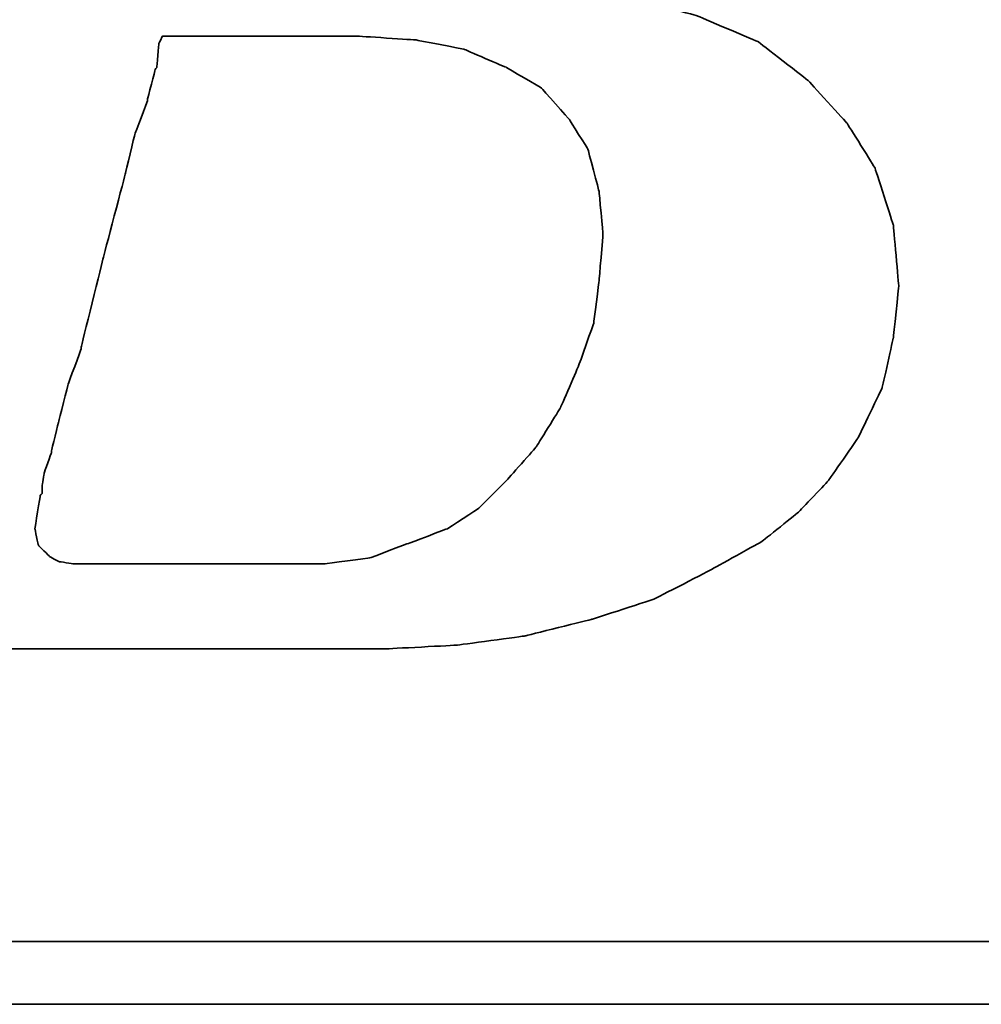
# Model space of a CAD drawing. Header units: millimetres. Extents: x 17 to 274, y -216 to -130.
# Tile 27 of 52: x 207.61 to 209.09, y -189.68 to -188.16. Entities that reach past the tile are written whole.
import ezdxf

# ---------------------------------------------------------------- set-up
doc = ezdxf.new("R2010")
doc.units = ezdxf.units.MM
doc.header["$LTSCALE"] = 0.15
doc.layers.add('DIM', color=4, linetype='CONTINUOUS')
doc.layers.add('layer 1', color=7, linetype='CONTINUOUS')

# ---------------------------------------------------------------- blocks, each defined once
blk = doc.blocks.new('TBI MOTION logo(完整正式版)')
at = {"layer": 'layer 1', "color": 22, "lineweight": 35}
for points, knots in [([(-64.65375, -6.86375), (-64.65375, -6.86375), (-64.84375, -7.29625), (-64.84375, -7.29625), (-64.84375, -7.29625), (-64.84375, -7.29625), (-64.86875, -7.34375), (-64.86875, -7.34375), (-64.86875, -7.34375), (-64.86875, -7.34375), (-64.86875, -7.36875), (-64.86875, -7.36875), (-64.86875, -7.36875), (-64.86875, -7.36875), (-65.15375, -7.65375), (-65.15375, -7.65375), (-65.15375, -7.65375), (-65.15375, -7.65375), (-65.17875, -7.65375), (-65.17875, -7.65375), (-65.17875, -7.65375), (-65.17875, -7.65375), (-65.20375, -7.67875), (-65.20375, -7.67875), (-65.20375, -7.67875), (-65.20375, -7.67875), (-65.58875, -7.87125), (-65.58875, -7.87125), (-65.58875, -7.87125), (-65.58875, -7.87125), (-65.63375, -7.87125), (-65.63375, -7.87125), (-65.63375, -7.87125), (-65.63375, -7.87125), (-65.65875, -7.89375), (-65.65875, -7.89375), (-65.65875, -7.89375), (-65.65875, -7.89375), (-66.09375, -7.94375), (-66.09375, -7.94375), (-66.09375, -7.94375), (-66.09375, -7.94375), (-66.11375, -7.94375), (-66.11375, -7.94375), (-66.11375, -7.94375), (-66.11375, -7.94375), (-66.16375, -7.94375), (-66.16375, -7.94375), (-66.16375, -7.94375), (-66.16375, -7.94375), (-66.30875, -7.94375), (-66.30875, -7.94375), (-66.30875, -7.94375), (-66.30875, -7.94375), (-66.69375, -7.94375), (-66.69375, -7.94375), (-66.69375, -7.94375), (-66.69375, -7.94375), (-67.07375, -7.94375), (-67.07375, -7.94375), (-67.07375, -7.94375), (-67.07375, -7.94375), (-67.12375, -7.94375), (-67.12375, -7.94375), (-67.12375, -7.94375), (-67.12375, -7.94375), (-67.12375, -7.96625), (-67.12375, -7.96625), (-67.12375, -7.96625), (-67.12375, -7.96625), (-67.14875, -7.99125), (-67.14875, -7.99125), (-67.14875, -7.99125), (-67.14875, -7.99125), (-67.24375, -8.34875), (-67.24375, -8.34875), (-67.24375, -8.34875), (-67.24375, -8.34875), (-67.31375, -8.68625), (-67.31375, -8.68625), (-67.31375, -8.68625), (-67.31375, -8.68625), (-67.26875, -8.68625), (-67.26875, -8.68625), (-67.26875, -8.68625), (-67.26875, -8.68625), (-67.07375, -8.68625), (-67.07375, -8.68625), (-67.07375, -8.68625), (-67.07375, -8.68625), (-66.54875, -8.68625), (-66.54875, -8.68625), (-66.54875, -8.68625), (-66.54875, -8.68625), (-65.82625, -8.68625), (-65.82625, -8.68625), (-65.82625, -8.68625), (-65.82625, -8.68625), (-65.01375, -8.68625), (-65.01375, -8.68625), (-65.01375, -8.68625), (-65.01375, -8.68625), (-64.05375, -8.68625), (-64.05375, -8.68625), (-64.05375, -8.68625), (-64.05375, -8.68625), (-62.08375, -8.68625), (-62.08375, -8.68625), (-62.08375, -8.68625), (-62.08375, -8.68625), (-60.06875, -8.68625), (-60.06875, -8.68625), (-60.06875, -8.68625), (-60.06875, -8.68625), (-59.10875, -8.68625), (-59.10875, -8.68625), (-59.10875, -8.68625), (-59.10875, -8.68625), (-58.29375, -8.68625), (-58.29375, -8.68625), (-58.29375, -8.68625), (-58.29375, -8.68625), (-57.57375, -8.68625), (-57.57375, -8.68625), (-57.57375, -8.68625), (-57.57375, -8.68625), (-57.04875, -8.68625), (-57.04875, -8.68625), (-57.04875, -8.68625), (-57.04875, -8.68625), (-56.85375, -8.68625), (-56.85375, -8.68625), (-56.85375, -8.68625), (-56.85375, -8.68625), (-56.70875, -8.68625), (-56.70875, -8.68625), (-56.70875, -8.68625), (-56.70875, -8.68625), (-56.61375, -8.68625), (-56.61375, -8.68625), (-56.61375, -8.68625), (-56.61375, -8.68625), (-56.56875, -8.68625), (-56.56875, -8.68625), (-56.56875, -8.68625), (-56.56875, -8.68625), (-55.65375, -8.63875), (-55.65375, -8.63875), (-55.65375, -8.63875), (-55.65375, -8.63875), (-54.76875, -8.51875), (-54.76875, -8.51875), (-54.76875, -8.51875), (-54.76875, -8.51875), (-53.90375, -8.30375), (-53.90375, -8.30375), (-53.90375, -8.30375), (-53.90375, -8.30375), (-53.08875, -8.03875), (-53.08875, -8.03875), (-53.08875, -8.03875), (-53.08875, -8.03875), (-52.34375, -7.65375), (-52.34375, -7.65375), (-52.34375, -7.65375), (-52.34375, -7.65375), (-51.69875, -7.29625), (-51.69875, -7.29625), (-51.69875, -7.29625), (-51.69875, -7.29625), (-51.21875, -6.91125), (-51.21875, -6.91125), (-51.21875, -6.91125), (-51.21875, -6.91125), (-50.83375, -6.50375), (-50.83375, -6.50375), (-50.83375, -6.50375), (-50.83375, -6.50375), (-50.44875, -5.94875), (-50.44875, -5.94875), (-50.44875, -5.94875), (-50.44875, -5.94875), (-50.13875, -5.30375), (-50.13875, -5.30375), (-50.13875, -5.30375), (-50.13875, -5.30375), (-49.99375, -4.65375), (-49.99375, -4.65375), (-49.99375, -4.65375), (-49.99375, -4.65375), (-49.92375, -3.98375), (-49.92375, -3.98375), (-49.92375, -3.98375), (-49.92375, -3.98375), (-49.99375, -3.19374), (-49.99375, -3.19374), (-49.99375, -3.19374), (-49.99375, -3.19374), (-50.23374, -2.44874), (-50.23374, -2.44874), (-50.23374, -2.44874), (-50.23374, -2.44874), (-50.59375, -1.87374), (-50.59375, -1.87374), (-50.59375, -1.87374), (-50.59375, -1.87374), (-51.09875, -1.31874), (-51.09875, -1.31874), (-51.09875, -1.31874), (-51.09875, -1.31874), (-51.74375, -0.81875), (-51.74375, -0.81875), (-51.74375, -0.81875), (-51.74375, -0.81875), (-52.53875, -0.48125), (-52.53875, -0.48125), (-52.53875, -0.48125), (-52.53875, -0.48125), (-53.47375, -0.21875), (-53.47375, -0.21875), (-53.47375, -0.21875), (-53.47375, -0.21875), (-54.52875, -0.04874), (-54.52875, -0.04874), (-54.52875, -0.04874), (-54.52875, -0.04874), (-55.65375, 0.12125), (-55.65375, 0.12125), (-55.65375, 0.12125), (-55.65375, 0.12125), (-54.50375, 0.28624), (-54.50375, 0.28624), (-54.50375, 0.28624), (-54.50375, 0.28624), (-53.83375, 0.38124), (-53.83375, 0.38124), (-53.83375, 0.38124), (-53.83375, 0.38124), (-53.18375, 0.50125), (-53.18375, 0.50125), (-53.18375, 0.50125), (-53.18375, 0.50125), (-52.55875, 0.66874), (-52.55875, 0.66874), (-52.55875, 0.66874), (-52.55875, 0.66874), (-52.03375, 0.86124), (-52.03375, 0.86124), (-52.03375, 0.86124), (-52.03375, 0.86124), (-51.50374, 1.03124), (-51.50374, 1.03124), (-51.50374, 1.03124), (-51.50374, 1.03124), (-51.09875, 1.27125), (-51.09875, 1.27125), (-51.09875, 1.27125), (-51.09875, 1.27125), (-50.71375, 1.48624), (-50.71375, 1.48624), (-50.71375, 1.48624), (-50.71375, 1.48624), (-50.37625, 1.77625), (-50.37625, 1.77625), (-50.37625, 1.77625), (-50.37625, 1.77625), (-49.82375, 2.37625), (-49.82375, 2.37625), (-49.82375, 2.37625), (-49.82375, 2.37625), (-49.41875, 2.99625), (-49.41875, 2.99625), (-49.41875, 2.99625), (-49.41875, 2.99625), (-49.22375, 3.76625), (-49.22375, 3.76625), (-49.22375, 3.76625), (-49.22375, 3.76625), (-49.15375, 4.50874), (-49.15375, 4.50874), (-49.15375, 4.50874), (-49.15375, 4.50874), (-49.20375, 5.25125), (-49.20375, 5.25125), (-49.20375, 5.25125), (-49.20375, 5.25125), (-49.41875, 5.92625), (-49.41875, 5.92625), (-49.41875, 5.92625), (-49.41875, 5.92625), (-49.77875, 6.47625), (-49.77875, 6.47625), (-49.77875, 6.47625), (-49.77875, 6.47625), (-50.33125, 7.02624), (-50.33125, 7.02624), (-50.33125, 7.02624), (-50.33125, 7.02624), (-51.00125, 7.43625), (-51.00125, 7.43625), (-51.00125, 7.43625), (-51.00125, 7.43625), (-51.79375, 7.72625), (-51.79375, 7.72625), (-51.79375, 7.72625), (-51.79375, 7.72625), (-52.72875, 7.89124), (-52.72875, 7.89124), (-52.72875, 7.89124), (-52.72875, 7.89124), (-53.83375, 7.98625), (-53.83375, 7.98625), (-53.83375, 7.98625), (-53.83375, 7.98625), (-53.92875, 7.98625), (-53.92875, 7.98625), (-53.92875, 7.98625), (-53.92875, 7.98625), (-54.26375, 7.98625), (-54.26375, 7.98625), (-54.26375, 7.98625), (-54.26375, 7.98625), (-54.74375, 7.98625), (-54.74375, 7.98625), (-54.74375, 7.98625), (-54.74375, 7.98625), (-55.36875, 7.98625), (-55.36875, 7.98625), (-55.36875, 7.98625), (-55.36875, 7.98625), (-56.13375, 7.98625), (-56.13375, 7.98625), (-56.13375, 7.98625), (-56.13375, 7.98625), (-56.94875, 7.98625), (-56.94875, 7.98625), (-56.94875, 7.98625), (-56.94875, 7.98625), (-58.77625, 7.98625), (-58.77625, 7.98625), (-58.77625, 7.98625), (-58.77625, 7.98625), (-60.59875, 7.98625), (-60.59875, 7.98625), (-60.59875, 7.98625), (-60.59875, 7.98625), (-61.41375, 7.98625), (-61.41375, 7.98625), (-61.41375, 7.98625), (-61.41375, 7.98625), (-62.17875, 7.98625), (-62.17875, 7.98625), (-62.17875, 7.98625), (-62.17875, 7.98625), (-62.80375, 7.98625), (-62.80375, 7.98625), (-62.80375, 7.98625), (-62.80375, 7.98625), (-63.30625, 7.98625), (-63.30625, 7.98625), (-63.30625, 7.98625), (-63.30625, 7.98625), (-63.57375, 7.98625), (-63.57375, 7.98625), (-63.57375, 7.98625), (-63.57375, 7.98625), (-63.57375, 7.96375), (-63.57375, 7.96375), (-63.57375, 7.96375), (-63.57375, 7.96375), (-63.59875, 7.94125), (-63.59875, 7.94125), (-63.59875, 7.94125), (-63.59875, 7.94125), (-63.69375, 7.55625), (-63.69375, 7.55625), (-63.69375, 7.55625), (-63.69375, 7.55625), (-63.76375, 7.24624), (-63.76375, 7.24624), (-63.76375, 7.24624), (-63.76375, 7.24624), (-63.23875, 7.24624), (-63.23875, 7.24624), (-63.23875, 7.24624), (-63.23875, 7.24624), (-62.75875, 7.24624), (-62.75875, 7.24624), (-62.75875, 7.24624), (-62.75875, 7.24624), (-62.61125, 7.24624), (-62.61125, 7.24624), (-62.61125, 7.24624), (-62.61125, 7.24624), (-62.56625, 7.24624), (-62.56625, 7.24624), (-62.56625, 7.24624), (-62.56625, 7.24624), (-62.22875, 7.24624), (-62.22875, 7.24624), (-62.22875, 7.24624), (-62.22875, 7.24624), (-62.20375, 7.24624), (-62.20375, 7.24624), (-62.20375, 7.24624), (-62.20375, 7.24624), (-62.17875, 7.21875), (-62.17875, 7.21875), (-62.17875, 7.21875), (-62.17875, 7.21875), (-61.96375, 7.17125), (-61.96375, 7.17125), (-61.96375, 7.17125), (-61.96375, 7.17125), (-61.72375, 7.12624), (-61.72375, 7.12624), (-61.72375, 7.12624), (-61.72375, 7.12624), (-61.70375, 7.12624), (-61.70375, 7.12624), (-61.70375, 7.12624), (-61.70375, 7.12624), (-61.55875, 7.07624), (-61.55875, 7.07624), (-61.55875, 7.07624), (-61.55875, 7.07624), (-61.50875, 7.07624), (-61.50875, 7.07624), (-61.50875, 7.07624), (-61.50875, 7.07624), (-61.48375, 7.02624), (-61.48375, 7.02624), (-61.48375, 7.02624), (-61.48375, 7.02624), (-61.31875, 6.83375), (-61.31875, 6.83375), (-61.31875, 6.83375), (-61.31875, 6.83375), (-61.29375, 6.81125), (-61.29375, 6.81125), (-61.29375, 6.81125), (-61.29375, 6.81125), (-61.29375, 6.78625), (-61.29375, 6.78625), (-61.29375, 6.78625), (-61.29375, 6.78625), (-61.19875, 6.50124), (-61.19875, 6.50124), (-61.19875, 6.50124), (-61.19875, 6.50124), (-61.17375, 6.45124), (-61.17375, 6.45124), (-61.17375, 6.45124), (-61.17375, 6.45124), (-61.19875, 6.40625), (-61.19875, 6.40625), (-61.19875, 6.40625), (-61.19875, 6.40625), (-61.26875, 5.99624), (-61.26875, 5.99624), (-61.26875, 5.99624), (-61.26875, 5.99624), (-61.26875, 5.85125), (-61.26875, 5.85125), (-61.26875, 5.85125), (-61.26875, 5.85125), (-61.26875, 5.82625), (-61.26875, 5.82625), (-61.26875, 5.82625), (-61.26875, 5.82625), (-61.29375, 5.80625), (-61.29375, 5.80625), (-61.29375, 5.80625), (-61.29375, 5.80625), (-61.34125, 5.66125), (-61.34125, 5.66125), (-61.34125, 5.66125), (-61.34125, 5.66125), (-61.41375, 5.44625), (-61.41375, 5.44625), (-61.41375, 5.44625), (-61.41375, 5.44625), (-61.48375, 5.15625), (-61.48375, 5.15625), (-61.48375, 5.15625), (-61.48375, 5.15625), (-61.58375, 4.82124), (-61.58375, 4.82124), (-61.58375, 4.82124), (-61.58375, 4.82124), (-61.79875, 4.00375), (-61.79875, 4.00375), (-61.79875, 4.00375), (-61.79875, 4.00375), (-62.05875, 2.99625), (-62.05875, 2.99625), (-62.05875, 2.99625), (-62.05875, 2.99625), (-62.34875, 1.91625), (-62.34875, 1.91625), (-62.34875, 1.91625), (-62.34875, 1.91625), (-62.97375, -0.41124), (-62.97375, -0.41124), (-62.97375, -0.41124), (-62.97375, -0.41124), (-63.59875, -2.75875), (-63.59875, -2.75875), (-63.59875, -2.75875), (-63.59875, -2.75875), (-63.88375, -3.86374), (-63.88375, -3.86374), (-63.88375, -3.86374), (-63.88375, -3.86374), (-64.14875, -4.82374), (-64.14875, -4.82374), (-64.14875, -4.82374), (-64.14875, -4.82374), (-64.36375, -5.64125), (-64.36375, -5.64125), (-64.36375, -5.64125), (-64.36375, -5.64125), (-64.43625, -5.97625), (-64.43625, -5.97625), (-64.43625, -5.97625), (-64.43625, -5.97625), (-64.50875, -6.28625), (-64.50875, -6.28625), (-64.50875, -6.28625), (-64.50875, -6.28625), (-64.50875, -6.30875), (-64.50875, -6.30875), (-64.50875, -6.30875), (-64.50875, -6.30875), (-64.57875, -6.50375), (-64.57875, -6.50375), (-64.57875, -6.50375), (-64.57875, -6.50375), (-64.62875, -6.69625), (-64.62875, -6.69625), (-64.62875, -6.69625), (-64.62875, -6.69625), (-64.62875, -6.76875), (-64.62875, -6.76875), (-64.62875, -6.76875), (-64.62875, -6.76875), (-64.62875, -6.81375), (-64.62875, -6.81375), (-64.62875, -6.81375), (-64.62875, -6.81375), (-64.62875, -6.83875), (-64.62875, -6.83875), (-64.62875, -6.83875), (-64.62875, -6.83875), (-64.65375, -6.86375), (-64.65375, -6.86375)], [0, 0, 0, 0, 0.00719424, 0.00719424, 0.00719424, 0.00719425, 0.01438849, 0.01438849, 0.01438849, 0.0143885, 0.02158273, 0.02158273, 0.02158273, 0.02158274, 0.02877698, 0.02877698, 0.02877698, 0.02877699, 0.03597122, 0.03597122, 0.03597122, 0.03597123, 0.04316547, 0.04316547, 0.04316547, 0.04316548, 0.05035971, 0.05035971, 0.05035971, 0.05035972, 0.05755396, 0.05755396, 0.05755396, 0.05755397, 0.0647482, 0.0647482, 0.0647482, 0.06474821, 0.07194245, 0.07194245, 0.07194245, 0.07194246, 0.07913669, 0.07913669, 0.07913669, 0.0791367, 0.08633094, 0.08633094, 0.08633094, 0.08633095, 0.09352518, 0.09352518, 0.09352518, 0.09352519, 0.10071942, 0.10071942, 0.10071942, 0.10071943, 0.10791367, 0.10791367, 0.10791367, 0.10791368, 0.11510791, 0.11510791, 0.11510791, 0.11510792, 0.12230216, 0.12230216, 0.12230216, 0.12230217, 0.1294964, 0.1294964, 0.1294964, 0.12949641, 0.13669065, 0.13669065, 0.13669065, 0.13669066, 0.14388489, 0.14388489, 0.14388489, 0.1438849, 0.15107914, 0.15107914, 0.15107914, 0.15107915, 0.15827338, 0.15827338, 0.15827338, 0.15827339, 0.16546763, 0.16546763, 0.16546763, 0.16546764, 0.17266187, 0.17266187, 0.17266187, 0.17266188, 0.17985612, 0.17985612, 0.17985612, 0.17985613, 0.18705036, 0.18705036, 0.18705036, 0.18705037, 0.1942446, 0.1942446, 0.1942446, 0.19424461, 0.20143885, 0.20143885, 0.20143885, 0.20143886, 0.20863309, 0.20863309, 0.20863309, 0.2086331, 0.21582734, 0.21582734, 0.21582734, 0.21582735, 0.22302158, 0.22302158, 0.22302158, 0.22302159, 0.23021583, 0.23021583, 0.23021583, 0.23021584, 0.23741007, 0.23741007, 0.23741007, 0.23741008, 0.24460432, 0.24460432, 0.24460432, 0.24460433, 0.25179856, 0.25179856, 0.25179856, 0.25179857, 0.25899281, 0.25899281, 0.25899281, 0.25899282, 0.26618705, 0.26618705, 0.26618705, 0.26618706, 0.27338129, 0.27338129, 0.27338129, 0.2733813, 0.28057554, 0.28057554, 0.28057554, 0.28057555, 0.28776978, 0.28776978, 0.28776978, 0.28776979, 0.29496403, 0.29496403, 0.29496403, 0.29496404, 0.30215827, 0.30215827, 0.30215827, 0.30215828, 0.30935252, 0.30935252, 0.30935252, 0.30935253, 0.31654676, 0.31654676, 0.31654676, 0.31654677, 0.32374101, 0.32374101, 0.32374101, 0.32374102, 0.33093525, 0.33093525, 0.33093525, 0.33093526, 0.3381295, 0.3381295, 0.3381295, 0.33812951, 0.34532374, 0.34532374, 0.34532374, 0.34532375, 0.35251799, 0.35251799, 0.35251799, 0.352518, 0.35971223, 0.35971223, 0.35971223, 0.35971224, 0.36690647, 0.36690647, 0.36690647, 0.36690648, 0.37410072, 0.37410072, 0.37410072, 0.37410073, 0.38129496, 0.38129496, 0.38129496, 0.38129497, 0.38848921, 0.38848921, 0.38848921, 0.38848922, 0.39568345, 0.39568345, 0.39568345, 0.39568346, 0.4028777, 0.4028777, 0.4028777, 0.40287771, 0.41007194, 0.41007194, 0.41007194, 0.41007195, 0.41726619, 0.41726619, 0.41726619, 0.4172662, 0.42446043, 0.42446043, 0.42446043, 0.42446044, 0.43165468, 0.43165468, 0.43165468, 0.43165469, 0.43884892, 0.43884892, 0.43884892, 0.43884893, 0.44604317, 0.44604317, 0.44604317, 0.44604318, 0.45323741, 0.45323741, 0.45323741, 0.45323742, 0.46043165, 0.46043165, 0.46043165, 0.46043166, 0.4676259, 0.4676259, 0.4676259, 0.46762591, 0.47482014, 0.47482014, 0.47482014, 0.47482015, 0.48201439, 0.48201439, 0.48201439, 0.4820144, 0.48920863, 0.48920863, 0.48920863, 0.48920864, 0.49640288, 0.49640288, 0.49640288, 0.49640289, 0.50359712, 0.50359712, 0.50359712, 0.50359713, 0.51079137, 0.51079137, 0.51079137, 0.51079138, 0.51798561, 0.51798561, 0.51798561, 0.51798562, 0.52517986, 0.52517986, 0.52517986, 0.52517987, 0.5323741, 0.5323741, 0.5323741, 0.53237411, 0.53956835, 0.53956835, 0.53956835, 0.53956836, 0.54676259, 0.54676259, 0.54676259, 0.5467626, 0.55395683, 0.55395683, 0.55395683, 0.55395684, 0.56115108, 0.56115108, 0.56115108, 0.56115109, 0.56834532, 0.56834532, 0.56834532, 0.56834533, 0.57553957, 0.57553957, 0.57553957, 0.57553958, 0.58273381, 0.58273381, 0.58273381, 0.58273382, 0.58992806, 0.58992806, 0.58992806, 0.58992807, 0.5971223, 0.5971223, 0.5971223, 0.59712231, 0.60431655, 0.60431655, 0.60431655, 0.60431656, 0.61151079, 0.61151079, 0.61151079, 0.6115108, 0.61870504, 0.61870504, 0.61870504, 0.61870505, 0.62589928, 0.62589928, 0.62589928, 0.62589929, 0.63309353, 0.63309353, 0.63309353, 0.63309354, 0.64028777, 0.64028777, 0.64028777, 0.64028778, 0.64748201, 0.64748201, 0.64748201, 0.64748202, 0.65467626, 0.65467626, 0.65467626, 0.65467627, 0.6618705, 0.6618705, 0.6618705, 0.66187051, 0.66906475, 0.66906475, 0.66906475, 0.66906476, 0.67625899, 0.67625899, 0.67625899, 0.676259, 0.68345324, 0.68345324, 0.68345324, 0.68345325, 0.69064748, 0.69064748, 0.69064748, 0.69064749, 0.69784173, 0.69784173, 0.69784173, 0.69784174, 0.70503597, 0.70503597, 0.70503597, 0.70503598, 0.71223022, 0.71223022, 0.71223022, 0.71223023, 0.71942446, 0.71942446, 0.71942446, 0.71942447, 0.72661871, 0.72661871, 0.72661871, 0.72661872, 0.73381295, 0.73381295, 0.73381295, 0.73381296, 0.74100719, 0.74100719, 0.74100719, 0.7410072, 0.74820144, 0.74820144, 0.74820144, 0.74820145, 0.75539568, 0.75539568, 0.75539568, 0.75539569, 0.76258993, 0.76258993, 0.76258993, 0.76258994, 0.76978417, 0.76978417, 0.76978417, 0.76978418, 0.77697842, 0.77697842, 0.77697842, 0.77697843, 0.78417266, 0.78417266, 0.78417266, 0.78417267, 0.79136691, 0.79136691, 0.79136691, 0.79136692, 0.79856115, 0.79856115, 0.79856115, 0.79856116, 0.8057554, 0.8057554, 0.8057554, 0.80575541, 0.81294964, 0.81294964, 0.81294964, 0.81294965, 0.82014388, 0.82014388, 0.82014388, 0.82014389, 0.82733813, 0.82733813, 0.82733813, 0.82733814, 0.83453237, 0.83453237, 0.83453237, 0.83453238, 0.84172662, 0.84172662, 0.84172662, 0.84172663, 0.84892086, 0.84892086, 0.84892086, 0.84892087, 0.85611511, 0.85611511, 0.85611511, 0.85611512, 0.86330935, 0.86330935, 0.86330935, 0.86330936, 0.8705036, 0.8705036, 0.8705036, 0.87050361, 0.87769784, 0.87769784, 0.87769784, 0.87769785, 0.88489209, 0.88489209, 0.88489209, 0.8848921, 0.89208633, 0.89208633, 0.89208633, 0.89208634, 0.89928058, 0.89928058, 0.89928058, 0.89928059, 0.90647482, 0.90647482, 0.90647482, 0.90647483, 0.91366906, 0.91366906, 0.91366906, 0.91366907, 0.92086331, 0.92086331, 0.92086331, 0.92086332, 0.92805755, 0.92805755, 0.92805755, 0.92805756, 0.9352518, 0.9352518, 0.9352518, 0.93525181, 0.94244604, 0.94244604, 0.94244604, 0.94244605, 0.94964029, 0.94964029, 0.94964029, 0.9496403, 0.95683453, 0.95683453, 0.95683453, 0.95683454, 0.96402878, 0.96402878, 0.96402878, 0.96402879, 0.97122302, 0.97122302, 0.97122302, 0.97122303, 0.97841727, 0.97841727, 0.97841727, 0.97841728, 0.98561151, 0.98561151, 0.98561151, 0.98561152, 0.99280576, 0.99280576, 0.99280576, 0.99280577, 1, 1, 1, 1]), ([(-61.03125, -6.57375), (-61.03125, -6.57375), (-61.03125, -6.67125), (-61.03125, -6.67125), (-61.03125, -6.67125), (-61.03125, -6.67125), (-61.05375, -6.69625), (-61.05375, -6.69625), (-61.05375, -6.69625), (-61.05375, -6.69625), (-61.12375, -7.12875), (-61.12375, -7.12875), (-61.12375, -7.12875), (-61.12375, -7.12875), (-61.07875, -7.34375), (-61.07875, -7.34375), (-61.07875, -7.34375), (-61.07875, -7.34375), (-60.93375, -7.48875), (-60.93375, -7.48875), (-60.93375, -7.48875), (-60.93375, -7.48875), (-60.81375, -7.55625), (-60.81375, -7.55625), (-60.81375, -7.55625), (-60.81375, -7.55625), (-60.62375, -7.58375), (-60.62375, -7.58375), (-60.62375, -7.58375), (-60.62375, -7.58375), (-60.30875, -7.58375), (-60.30875, -7.58375), (-60.30875, -7.58375), (-60.30875, -7.58375), (-59.97375, -7.58375), (-59.97375, -7.58375), (-59.97375, -7.58375), (-59.97375, -7.58375), (-59.87875, -7.58375), (-59.87875, -7.58375), (-59.87875, -7.58375), (-59.87875, -7.58375), (-59.63625, -7.58375), (-59.63625, -7.58375), (-59.63625, -7.58375), (-59.63625, -7.58375), (-58.96875, -7.58375), (-58.96875, -7.58375), (-58.96875, -7.58375), (-58.96875, -7.58375), (-58.29375, -7.58375), (-58.29375, -7.58375), (-58.29375, -7.58375), (-58.29375, -7.58375), (-58.05375, -7.58375), (-58.05375, -7.58375), (-58.05375, -7.58375), (-58.05375, -7.58375), (-57.98375, -7.58375), (-57.98375, -7.58375), (-57.98375, -7.58375), (-57.98375, -7.58375), (-57.35875, -7.58375), (-57.35875, -7.58375), (-57.35875, -7.58375), (-57.35875, -7.58375), (-56.78375, -7.50875), (-56.78375, -7.50875), (-56.78375, -7.50875), (-56.78375, -7.50875), (-56.27875, -7.31875), (-56.27875, -7.31875), (-56.27875, -7.31875), (-56.27875, -7.31875), (-55.77375, -7.12875), (-55.77375, -7.12875), (-55.77375, -7.12875), (-55.77375, -7.12875), (-55.36875, -6.86375), (-55.36875, -6.86375), (-55.36875, -6.86375), (-55.36875, -6.86375), (-55.00875, -6.50375), (-55.00875, -6.50375), (-55.00875, -6.50375), (-55.00875, -6.50375), (-54.62375, -6.06875), (-54.62375, -6.06875), (-54.62375, -6.06875), (-54.62375, -6.06875), (-54.31375, -5.56875), (-54.31375, -5.56875), (-54.31375, -5.56875), (-54.31375, -5.56875), (-54.07375, -5.01625), (-54.07375, -5.01625), (-54.07375, -5.01625), (-54.07375, -5.01625), (-53.87875, -4.46374), (-53.87875, -4.46374), (-53.87875, -4.46374), (-53.87875, -4.46374), (-53.80875, -3.91375), (-53.80875, -3.91375), (-53.80875, -3.91375), (-53.80875, -3.91375), (-53.75875, -3.31375), (-53.75875, -3.31375), (-53.75875, -3.31375), (-53.75875, -3.31375), (-53.80875, -2.75875), (-53.80875, -2.75875), (-53.80875, -2.75875), (-53.80875, -2.75875), (-53.95375, -2.20875), (-53.95375, -2.20875), (-53.95375, -2.20875), (-53.95375, -2.20875), (-54.19375, -1.82625), (-54.19375, -1.82625), (-54.19375, -1.82625), (-54.19375, -1.82625), (-54.55375, -1.41875), (-54.55375, -1.41875), (-54.55375, -1.41875), (-54.55375, -1.41875), (-55.00875, -1.15125), (-55.00875, -1.15125), (-55.00875, -1.15125), (-55.00875, -1.15125), (-55.56125, -0.91375), (-55.56125, -0.91375), (-55.56125, -0.91375), (-55.56125, -0.91375), (-56.18125, -0.79375), (-56.18125, -0.79375), (-56.18125, -0.79375), (-56.18125, -0.79375), (-56.94875, -0.74374), (-56.94875, -0.74374), (-56.94875, -0.74374), (-56.94875, -0.74374), (-56.99875, -0.74374), (-56.99875, -0.74374), (-56.99875, -0.74374), (-56.99875, -0.74374), (-57.09375, -0.74374), (-57.09375, -0.74374), (-57.09375, -0.74374), (-57.09375, -0.74374), (-57.38375, -0.74374), (-57.38375, -0.74374), (-57.38375, -0.74374), (-57.38375, -0.74374), (-57.76875, -0.74374), (-57.76875, -0.74374), (-57.76875, -0.74374), (-57.76875, -0.74374), (-58.24625, -0.74374), (-58.24625, -0.74374), (-58.24625, -0.74374), (-58.24625, -0.74374), (-58.72875, -0.74374), (-58.72875, -0.74374), (-58.72875, -0.74374), (-58.72875, -0.74374), (-59.20875, -0.74374), (-59.20875, -0.74374), (-59.20875, -0.74374), (-59.20875, -0.74374), (-59.46875, -0.74374), (-59.46875, -0.74374), (-59.46875, -0.74374), (-59.46875, -0.74374), (-59.51625, -0.83875), (-59.51625, -0.83875), (-59.51625, -0.83875), (-59.51625, -0.83875), (-59.54375, -1.15125), (-59.54375, -1.15125), (-59.54375, -1.15125), (-59.54375, -1.15125), (-59.56375, -1.17874), (-59.56375, -1.17874), (-59.56375, -1.17874), (-59.56375, -1.17874), (-59.66375, -1.55875), (-59.66375, -1.55875), (-59.66375, -1.55875), (-59.66375, -1.55875), (-59.66375, -1.58375), (-59.66375, -1.58375), (-59.66375, -1.58375), (-59.66375, -1.58375), (-59.82875, -2.01874), (-59.82875, -2.01874), (-59.82875, -2.01874), (-59.82875, -2.01874), (-59.94875, -2.52125), (-59.94875, -2.52125), (-59.94875, -2.52125), (-59.94875, -2.52125), (-60.23875, -3.62375), (-60.23875, -3.62375), (-60.23875, -3.62375), (-60.23875, -3.62375), (-60.52375, -4.77624), (-60.52375, -4.77624), (-60.52375, -4.77624), (-60.52375, -4.77624), (-60.52375, -4.79874), (-60.52375, -4.79874), (-60.52375, -4.79874), (-60.52375, -4.79874), (-60.69125, -5.25375), (-60.69125, -5.25375), (-60.69125, -5.25375), (-60.69125, -5.25375), (-60.81375, -5.73625), (-60.81375, -5.73625), (-60.81375, -5.73625), (-60.81375, -5.73625), (-60.90875, -6.11875), (-60.90875, -6.11875), (-60.90875, -6.11875), (-60.90875, -6.11875), (-60.90875, -6.14375), (-60.90875, -6.14375), (-60.90875, -6.14375), (-60.90875, -6.14375), (-61.00375, -6.40875), (-61.00375, -6.40875), (-61.00375, -6.40875), (-61.00375, -6.40875), (-61.03125, -6.57375), (-61.03125, -6.57375)], [0, 0, 0, 0, 0.01694915, 0.01694915, 0.01694915, 0.01694916, 0.03389831, 0.03389831, 0.03389831, 0.03389832, 0.05084746, 0.05084746, 0.05084746, 0.05084747, 0.06779661, 0.06779661, 0.06779661, 0.06779662, 0.08474576, 0.08474576, 0.08474576, 0.08474577, 0.10169492, 0.10169492, 0.10169492, 0.10169493, 0.11864407, 0.11864407, 0.11864407, 0.11864408, 0.13559322, 0.13559322, 0.13559322, 0.13559323, 0.15254237, 0.15254237, 0.15254237, 0.15254238, 0.16949153, 0.16949153, 0.16949153, 0.16949154, 0.18644068, 0.18644068, 0.18644068, 0.18644069, 0.20338983, 0.20338983, 0.20338983, 0.20338984, 0.22033898, 0.22033898, 0.22033898, 0.22033899, 0.23728814, 0.23728814, 0.23728814, 0.23728815, 0.25423729, 0.25423729, 0.25423729, 0.2542373, 0.27118644, 0.27118644, 0.27118644, 0.27118645, 0.28813559, 0.28813559, 0.28813559, 0.2881356, 0.30508475, 0.30508475, 0.30508475, 0.30508476, 0.3220339, 0.3220339, 0.3220339, 0.32203391, 0.33898305, 0.33898305, 0.33898305, 0.33898306, 0.3559322, 0.3559322, 0.3559322, 0.35593221, 0.37288136, 0.37288136, 0.37288136, 0.37288137, 0.38983051, 0.38983051, 0.38983051, 0.38983052, 0.40677966, 0.40677966, 0.40677966, 0.40677967, 0.42372881, 0.42372881, 0.42372881, 0.42372882, 0.44067797, 0.44067797, 0.44067797, 0.44067798, 0.45762712, 0.45762712, 0.45762712, 0.45762713, 0.47457627, 0.47457627, 0.47457627, 0.47457628, 0.49152542, 0.49152542, 0.49152542, 0.49152543, 0.50847458, 0.50847458, 0.50847458, 0.50847459, 0.52542373, 0.52542373, 0.52542373, 0.52542374, 0.54237288, 0.54237288, 0.54237288, 0.54237289, 0.55932203, 0.55932203, 0.55932203, 0.55932204, 0.57627119, 0.57627119, 0.57627119, 0.5762712, 0.59322034, 0.59322034, 0.59322034, 0.59322035, 0.61016949, 0.61016949, 0.61016949, 0.6101695, 0.62711864, 0.62711864, 0.62711864, 0.62711865, 0.6440678, 0.6440678, 0.6440678, 0.64406781, 0.66101695, 0.66101695, 0.66101695, 0.66101696, 0.6779661, 0.6779661, 0.6779661, 0.67796611, 0.69491525, 0.69491525, 0.69491525, 0.69491526, 0.71186441, 0.71186441, 0.71186441, 0.71186442, 0.72881356, 0.72881356, 0.72881356, 0.72881357, 0.74576271, 0.74576271, 0.74576271, 0.74576272, 0.76271186, 0.76271186, 0.76271186, 0.76271187, 0.77966102, 0.77966102, 0.77966102, 0.77966103, 0.79661017, 0.79661017, 0.79661017, 0.79661018, 0.81355932, 0.81355932, 0.81355932, 0.81355933, 0.83050847, 0.83050847, 0.83050847, 0.83050848, 0.84745763, 0.84745763, 0.84745763, 0.84745764, 0.86440678, 0.86440678, 0.86440678, 0.86440679, 0.88135593, 0.88135593, 0.88135593, 0.88135594, 0.89830508, 0.89830508, 0.89830508, 0.89830509, 0.91525424, 0.91525424, 0.91525424, 0.91525425, 0.93220339, 0.93220339, 0.93220339, 0.9322034, 0.94915254, 0.94915254, 0.94915254, 0.94915255, 0.96610169, 0.96610169, 0.96610169, 0.9661017, 0.98305085, 0.98305085, 0.98305085, 0.98305086, 1, 1, 1, 1]), ([(75.90875, -9.47875), (75.90875, -9.47875), (75.90875, -12.28625), (75.90875, -12.28625), (75.90875, -12.28625), (75.90875, -12.28625), (75.90875, -12.47875), (75.90875, -12.47875), (75.90875, -12.47875), (75.90875, -12.47875), (75.71625, -12.47875), (75.71625, -12.47875), (75.71625, -12.47875), (75.71625, -12.47875), (-88.32875, -12.47875), (-88.32875, -12.47875), (-88.32875, -12.47875), (-88.32875, -12.47875), (-88.32875, -13.29375), (-88.32875, -13.29375), (-88.32875, -13.29375), (-88.32875, -13.29375), (82.89125, -13.29375), (82.89125, -13.29375), (82.89125, -13.29375), (82.89125, -13.29375), (75.90875, -9.47875), (75.90875, -9.47875)], [0, 0, 0, 0, 0.14285714, 0.14285714, 0.14285714, 0.14285715, 0.28571429, 0.28571429, 0.28571429, 0.2857143, 0.42857143, 0.42857143, 0.42857143, 0.42857144, 0.57142857, 0.57142857, 0.57142857, 0.57142858, 0.71428571, 0.71428571, 0.71428571, 0.71428572, 0.85714286, 0.85714286, 0.85714286, 0.85714287, 1, 1, 1, 1])]:
    blk.add_open_spline(points, degree=3, knots=knots, dxfattribs=at)

msp = doc.modelspace()

# ---------------------------------------------------------------- block references
at = {"layer": 'DIM', "color": 0, "xscale": 0.1185822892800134, "yscale": 0.1185822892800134, "zscale": 0.1185822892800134}
msp.add_blockref('TBI MOTION logo(完整正式版)', (214.8819, -188.1001), dxfattribs=at)

doc.saveas('drawing.dxf')
